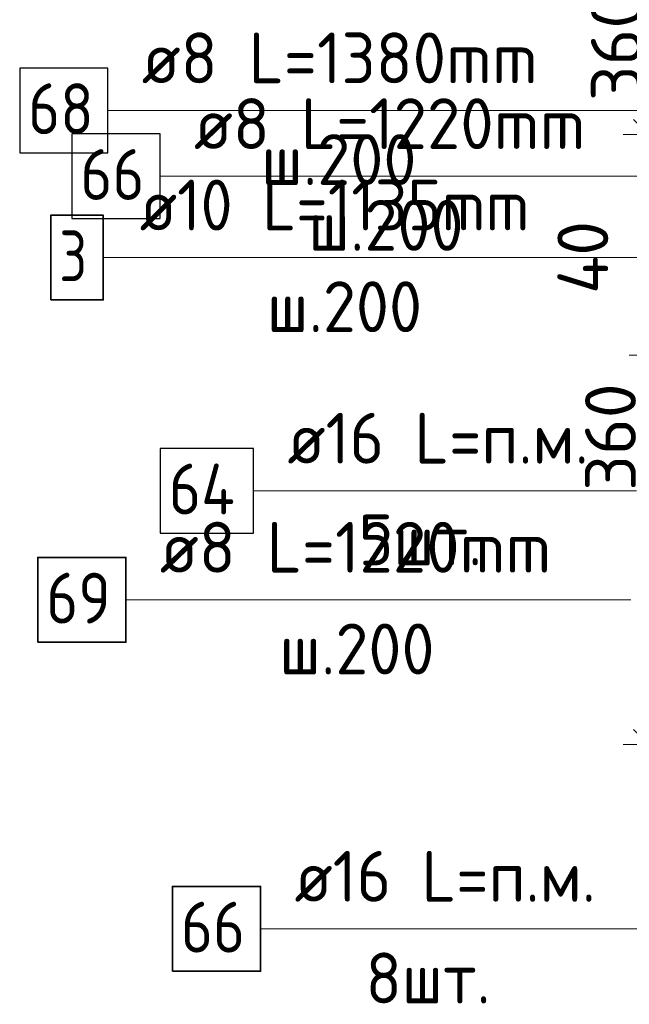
# Model space of a CAD drawing. Header units: metres. Extents: x -38 to 97, y -15 to 21.
# Tile 22 of 216: x 71.663 to 72.022, y 1.801 to 2.382. Entities that reach past the tile are written whole.
import ezdxf

# ---------------------------------------------------------------- set-up
doc = ezdxf.new("R2010")
doc.units = ezdxf.units.M
doc.header["$PDMODE"] = 65
for name, color, linetype, lineweight in [('XR$3$Арм.стержн. Хомут', 240, 'Continuous', 35), ('XR$3$Размерная линия (1)', 7, 'Continuous', 13), ('XR$4$Арм.стержн. Арматура края', 96, 'Continuous', 35), ('XR$4$Арм.стержн. Хомут', 240, 'Continuous', 35), ('XR$4$Арм.стержн.горизонт. 1', 180, 'Continuous', 35), ('XR$4$Размерная линия (1)', 7, 'Continuous', 13), ('XR$6$Арм.стержн. Арматура края', 96, 'Continuous', 35), ('XR$6$Арм.стержн.горизонт. 1', 180, 'Continuous', 35), ('XR$6$Размерная линия (1)', 7, 'Continuous', 13)]:
    doc.layers.add(name, color=color, linetype=linetype, lineweight=lineweight)
doc.styles.add('ISOCPEUR', font='txt')
doc.dimstyles.new('DIMSTYLE_23', dxfattribs={"dimtxt": 0.03, "dimasz": 0.03, "dimexe": 0, "dimexo": 0, "dimgap": 0.015, "dimtad": 2, "dimdec": 0, "dimlfac": 1000, "dimrnd": 5, "dimzin": 12, "dimdsep": 46, "dimtxsty": 'ISOCPEUR', "dimblk1": 'ALL_ML_STRICH', "dimblk2": 'ALL_ML_STRICH', "dimsah": 1, "dimcen": 0, "dimclrd": 7, "dimclre": 256, "dimclrt": 7, "dimadec": 0, "dimazin": 0, "dimtfac": 1, "dimtdec": 0, "dimtix": 1, "dimtmove": 2, "dimatfit": 3, "dimfxl": 0, "dimtvp": 1.2, "dimtzin": 0, "dimlwd": 0, "dimlwe": -3, "dimarcsym": 0})
doc.dimstyles.new('DIMSTYLE_24', dxfattribs={"dimtxt": 0.03, "dimasz": 0.03, "dimexe": 0, "dimexo": 0, "dimgap": 0.015, "dimtad": 2, "dimdec": 0, "dimlfac": 1000, "dimrnd": 5, "dimzin": 12, "dimdsep": 46, "dimtxsty": 'ISOCPEUR', "dimblk1": 'ALL_ML_STRICH', "dimblk2": 'ALL_ML_STRICH', "dimsah": 1, "dimcen": 0, "dimclrd": 7, "dimclre": 256, "dimclrt": 7, "dimadec": 0, "dimazin": 0, "dimtfac": 1, "dimtdec": 0, "dimtix": 1, "dimtmove": 2, "dimatfit": 3, "dimfxl": 0, "dimtzin": 0, "dimlwd": 0, "dimlwe": -3, "dimarcsym": 0})

# ---------------------------------------------------------------- blocks, each defined once
blk = doc.blocks.new('ALL_ML_STRICH')
at = {"color": 0, "linetype": 'ByBlock', "lineweight": -2}
for p, q in [((0, -0.5), (0, 0.5)), ((-0.3, -0.3), (0.3, 0.3)), ((-1, 0), (0.5, 0))]:
    blk.add_line(p, q, dxfattribs=at)
blk = doc.blocks.new('*D247')
at = {"layer": 'DEFPOINTS', "color": 7, "linetype": 'Continuous', "lineweight": 13, "transparency": 33554687}
for p in [(72.17211, 2.54403), (72.03736, 2.18403), (72.17211, 2.18403)]:
    blk.add_point(p, dxfattribs=at)
at = {"layer": 'XR$3$Размерная линия (1)', "color": 9, "linetype": 'Continuous', "lineweight": -2, "true_color": 0xc7c7c7, "transparency": 33554687}
for p, q in [((72.15211, 2.54403), (72.03736, 2.54403)), ((72.15211, 2.18403), (72.03736, 2.18403))]:
    blk.add_line(p, q, dxfattribs=at)
at = {"layer": 'XR$3$Размерная линия (1)', "color": 7, "linetype": 'Continuous', "lineweight": -2, "transparency": 33554687}
blk.add_line((72.03736, 2.18403), (72.03736, 2.54403), dxfattribs=at)
at = {"layer": 'XR$3$Размерная линия (1)', "color": 7, "linetype": 'Continuous', "lineweight": 13, "transparency": 33554687, "xscale": 0.03, "yscale": 0.03, "zscale": 0.03}
for p, rotation in [((72.03736, 2.54403), 90), ((72.03736, 2.18403), 270)]:
    blk.add_blockref('ALL_ML_STRICH', p, dxfattribs=dict(at, rotation=rotation))
at = {"layer": 'XR$3$Размерная линия (1)', "color": 7, "linetype": 'Continuous', "lineweight": 13, "transparency": 33554687, "insert": (72.01486, 2.36553), "char_height": 0.03, "width": 0.09, "attachment_point": 5, "rotation": 90, "style": 'ISOCPEUR'}
blk.add_mtext('\\A1;{360}', dxfattribs=at)
blk = doc.blocks.new('*D363')
at = {"layer": 'DEFPOINTS', "color": 7, "linetype": 'Continuous', "lineweight": 13, "transparency": 33554687}
for p in [(72.16861, 2.31411), (72.03386, 1.95411), (72.16861, 1.95411)]:
    blk.add_point(p, dxfattribs=at)
at = {"layer": 'XR$4$Размерная линия (1)', "color": 9, "linetype": 'Continuous', "lineweight": -2, "true_color": 0xc7c7c7, "transparency": 33554687}
for p, q in [((72.14861, 2.31411), (72.03386, 2.31411)), ((72.14861, 1.95411), (72.03386, 1.95411))]:
    blk.add_line(p, q, dxfattribs=at)
at = {"layer": 'XR$4$Размерная линия (1)', "color": 7, "linetype": 'Continuous', "lineweight": -2, "transparency": 33554687}
blk.add_line((72.03386, 1.95411), (72.03386, 2.31411), dxfattribs=at)
at = {"layer": 'XR$4$Размерная линия (1)', "color": 7, "linetype": 'Continuous', "lineweight": 13, "transparency": 33554687, "xscale": 0.03, "yscale": 0.03, "zscale": 0.03}
for p, rotation in [((72.03386, 2.31411), 90), ((72.03386, 1.95411), 270)]:
    blk.add_blockref('ALL_ML_STRICH', p, dxfattribs=dict(at, rotation=rotation))
at = {"layer": 'XR$4$Размерная линия (1)', "color": 7, "linetype": 'Continuous', "lineweight": 13, "transparency": 33554687, "insert": (72.01136, 2.13561), "char_height": 0.03, "width": 0.09, "attachment_point": 5, "rotation": 90, "style": 'ISOCPEUR'}
blk.add_mtext('\\A1;{360}', dxfattribs=at)
blk = doc.blocks.new('*D994')
at = {"layer": 'DEFPOINTS', "color": 7, "linetype": 'Continuous', "lineweight": 13, "transparency": 33554687}
for p in [(72.13995, 2.22518), (72.06519, 2.18518), (72.10003, 2.18518)]:
    blk.add_point(p, dxfattribs=at)
at = {"layer": 'XR$6$Размерная линия (1)', "color": 9, "linetype": 'Continuous', "lineweight": -2, "true_color": 0xc7c7c7, "transparency": 33554687}
for p, q in [((72.11995, 2.22518), (72.06519, 2.22518)), ((72.08003, 2.18518), (72.06519, 2.18518))]:
    blk.add_line(p, q, dxfattribs=at)
at = {"layer": 'XR$6$Размерная линия (1)', "color": 7, "linetype": 'Continuous', "lineweight": -2, "transparency": 33554687}
blk.add_line((72.06519, 2.18518), (72.06519, 2.22518), dxfattribs=at)
at = {"layer": 'XR$6$Размерная линия (1)', "color": 7, "linetype": 'Continuous', "lineweight": 13, "transparency": 33554687, "xscale": 0.03, "yscale": 0.03, "zscale": 0.03}
for p, rotation in [((72.06519, 2.22518), 90), ((72.06519, 2.18518), 270)]:
    blk.add_blockref('ALL_ML_STRICH', p, dxfattribs=dict(at, rotation=rotation))
at = {"layer": 'XR$6$Размерная линия (1)', "color": 7, "linetype": 'Continuous', "lineweight": 13, "transparency": 33554687, "insert": (71.99506, 2.24163), "char_height": 0.03, "width": 0.06, "attachment_point": 5, "rotation": 90, "style": 'ISOCPEUR'}
blk.add_mtext('\\A1;{40}', dxfattribs=at)

msp = doc.modelspace()

# ---------------------------------------------------------------- linework, layer by layer
at = {"layer": 'XR$3$Арм.стержн. Хомут', "color": 7, "linetype": 'Continuous', "lineweight": 13, "transparency": 33554687}
msp.add_line((71.74558, 2.28956), (72.03758, 2.28956), dxfattribs=at)
at = {"layer": 'XR$3$Арм.стержн. Хомут', "color": 7, "linetype": 'Continuous', "lineweight": 25, "transparency": 33554687}
msp.add_lwpolyline([(71.69358, 2.26456), (71.74558, 2.26456), (71.74558, 2.31456), (71.69358, 2.31456), (71.69358, 2.26456)], dxfattribs=at)
at = {"layer": 'XR$4$Арм.стержн. Арматура края', "color": 7, "linetype": 'Continuous', "lineweight": 13, "transparency": 33554687}
for p, q in [((71.71211, 2.24155), (72.02211, 2.24155)), ((72.02211, 2.24155), (72.14365, 2.24155))]:
    msp.add_line(p, q, dxfattribs=at)
at = {"layer": 'XR$4$Арм.стержн. Арматура края', "color": 7, "linetype": 'Continuous', "lineweight": 35, "transparency": 33554687}
msp.add_lwpolyline([(71.68111, 2.21655), (71.71211, 2.21655), (71.71211, 2.26655), (71.68111, 2.26655), (71.68111, 2.21655)], dxfattribs=at)
at = {"layer": 'XR$4$Арм.стержн. Хомут', "color": 7, "linetype": 'Continuous', "lineweight": 13, "transparency": 33554687}
msp.add_line((71.72545, 2.03957), (72.02345, 2.03957), dxfattribs=at)
at = {"layer": 'XR$4$Арм.стержн. Хомут', "color": 7, "linetype": 'Continuous', "lineweight": 35, "transparency": 33554687}
msp.add_lwpolyline([(71.67345, 2.01457), (71.72545, 2.01457), (71.72545, 2.06457), (71.67345, 2.06457), (71.67345, 2.01457)], dxfattribs=at)
at = {"layer": 'XR$4$Арм.стержн.горизонт. 1', "color": 7, "linetype": 'Continuous', "lineweight": 13, "transparency": 33554687}
msp.add_line((71.80493, 1.84538), (72.03093, 1.84538), dxfattribs=at)
at = {"layer": 'XR$4$Арм.стержн.горизонт. 1', "color": 7, "linetype": 'Continuous', "lineweight": 35, "transparency": 33554687}
msp.add_lwpolyline([(71.75293, 1.82038), (71.80493, 1.82038), (71.80493, 1.87038), (71.75293, 1.87038), (71.75293, 1.82038)], dxfattribs=at)
at = {"layer": 'XR$6$Арм.стержн. Арматура края', "color": 7, "linetype": 'Continuous', "lineweight": 13, "transparency": 33554687}
for p, q in [((71.71478, 2.32839), (72.01278, 2.32839)), ((72.01278, 2.32839), (72.12903, 2.32839))]:
    msp.add_line(p, q, dxfattribs=at)
at = {"layer": 'XR$6$Арм.стержн. Арматура края', "color": 7, "linetype": 'Continuous', "lineweight": 25, "transparency": 33554687}
msp.add_lwpolyline([(71.66278, 2.30339), (71.71478, 2.30339), (71.71478, 2.35339), (71.66278, 2.35339), (71.66278, 2.30339)], dxfattribs=at)
at = {"layer": 'XR$6$Арм.стержн.горизонт. 1', "color": 7, "linetype": 'Continuous', "lineweight": 13, "transparency": 33554687}
msp.add_line((71.80074, 2.10395), (72.02674, 2.10395), dxfattribs=at)
at = {"layer": 'XR$6$Арм.стержн.горизонт. 1', "color": 7, "linetype": 'Continuous', "lineweight": 25, "transparency": 33554687}
msp.add_lwpolyline([(71.74574, 2.07895), (71.80074, 2.07895), (71.80074, 2.12895), (71.74574, 2.12895), (71.74574, 2.07895)], dxfattribs=at)

# ---------------------------------------------------------------- texts
at = {"layer": 'XR$3$Арм.стержн. Хомут', "color": 7, "linetype": 'Continuous', "lineweight": 25, "transparency": 33554687, "char_height": 0.03, "attachment_point": 7, "style": 'ISOCPEUR'}
for s, insert, width in [('\\W0.96;ø8 L=1220mm ', (71.76558, 2.30556), 0.2722217), ('\\W0.87;66', (71.69858, 2.27556), 0.0550812), ('\\W0.95;ш.200 ', (71.83308, 2.24556), 0.1311995)]:
    msp.add_mtext(s, dxfattribs=dict(at, insert=insert, width=width))
at = {"layer": 'XR$4$Арм.стержн. Арматура края', "color": 7, "linetype": 'Continuous', "lineweight": 25, "transparency": 33554687, "char_height": 0.03, "attachment_point": 7, "style": 'ISOCPEUR'}
for s, insert, width in [('\\W0.92;ø10 L=1135mm ', (71.73361, 2.25755), 0.2806692), ('\\W0.78;3', (71.68611, 2.22755), 0.0326407), ('\\W0.95;ш.200 ', (71.80861, 2.19755), 0.1311997)]:
    msp.add_mtext(s, dxfattribs=dict(at, insert=insert, width=width))
at = {"layer": 'XR$4$Арм.стержн. Хомут', "color": 7, "linetype": 'Continuous', "lineweight": 25, "transparency": 33554687, "char_height": 0.03, "attachment_point": 7, "style": 'ISOCPEUR'}
for s, insert, width in [('\\W0.96;ø8 L=1220mm ', (71.74545, 2.05557), 0.2722217), ('\\W0.87;69', (71.67845, 2.02557), 0.0550812), ('\\W0.95;ш.200 ', (71.81595, 1.99557), 0.1311996)]:
    msp.add_mtext(s, dxfattribs=dict(at, insert=insert, width=width))
at = {"layer": 'XR$4$Арм.стержн.горизонт. 1', "color": 7, "linetype": 'Continuous', "lineweight": 25, "transparency": 33554687, "char_height": 0.03, "attachment_point": 7, "style": 'ISOCPEUR'}
for s, insert, width in [('\\W0.94;ø16 L=п.м.', (71.82493, 1.86138), 0.1999832), ('\\W0.87;66', (71.75793, 1.83138), 0.0550812), ('\\W0.94;8шт. ', (71.86693, 1.80138), 0.1161286)]:
    msp.add_mtext(s, dxfattribs=dict(at, insert=insert, width=width))
at = {"layer": 'XR$6$Арм.стержн. Арматура края', "color": 7, "linetype": 'Continuous', "lineweight": 18, "transparency": 33554687, "char_height": 0.03, "attachment_point": 7, "style": 'ISOCPEUR'}
for s, insert, width in [('\\W0.96;ø8 L=1380mm ', (71.73478, 2.34439), 0.2722217), ('\\W0.95;ш.200 ', (71.80528, 2.28439), 0.1311996)]:
    msp.add_mtext(s, dxfattribs=dict(at, insert=insert, width=width))
at = {"layer": 'XR$6$Арм.стержн. Арматура края', "color": 7, "linetype": 'Continuous', "lineweight": 25, "transparency": 33554687, "insert": (71.66778, 2.31439), "char_height": 0.03, "width": 0.0550812, "attachment_point": 7, "style": 'ISOCPEUR'}
msp.add_mtext('\\W0.87;68', dxfattribs=at)
at = {"layer": 'XR$6$Арм.стержн.горизонт. 1', "color": 7, "linetype": 'Continuous', "lineweight": 25, "transparency": 33554687, "char_height": 0.03, "attachment_point": 7, "style": 'ISOCPEUR'}
for s, insert, width in [('\\W0.94;ø16 L=п.м.', (71.82074, 2.11995), 0.1999832), ('\\W0.88;64', (71.75074, 2.08995), 0.0581993), ('\\W0.94;5шт. ', (71.86274, 2.05995), 0.1161286)]:
    msp.add_mtext(s, dxfattribs=dict(at, insert=insert, width=width))

# ---------------------------------------------------------------- dimensions: what is measured, and where the dimension line sits
at = {"layer": 'XR$3$Размерная линия (1)', "color": 7, "linetype": 'Continuous', "lineweight": 13, "transparency": 33554687}
dim = msp.add_linear_dim(base=(72.03736, 2.54403), p1=(72.15211, 2.18403), p2=(72.15211, 2.54403), angle=90, dimstyle='DIMSTYLE_24', override={"dimpost": '<>', "dimclrd": 7, "dimclre": 9, "dimclrt": 7, "dimlwd": 0, "dimlwe": 65533}, dxfattribs=at)
dim.commit()
dim.dimension.update_dxf_attribs({"geometry": '*D247', "text_midpoint": (72.01486, 2.36553), "dimtype": 160})
at = {"layer": 'XR$4$Размерная линия (1)', "color": 7, "linetype": 'Continuous', "lineweight": 13, "transparency": 33554687}
dim = msp.add_linear_dim(base=(72.03386, 2.31411), p1=(72.14861, 1.95411), p2=(72.14861, 2.31411), angle=90, dimstyle='DIMSTYLE_24', override={"dimpost": '<>', "dimclrd": 7, "dimclre": 9, "dimclrt": 7, "dimlwd": 0, "dimlwe": 65533}, dxfattribs=at)
dim.commit()
dim.dimension.update_dxf_attribs({"geometry": '*D363', "text_midpoint": (72.01136, 2.13561), "dimtype": 160})
at = {"layer": 'XR$6$Размерная линия (1)', "color": 7, "linetype": 'Continuous', "lineweight": 13, "transparency": 33554687}
dim = msp.add_linear_dim(base=(72.06519, 2.22518), p1=(72.08003, 2.18518), p2=(72.11995, 2.22518), angle=90, dimstyle='DIMSTYLE_23', override={"dimpost": '<>', "dimclrd": 7, "dimclre": 9, "dimclrt": 7, "dimlwd": 0, "dimlwe": 65533}, dxfattribs=at)
dim.commit()
dim.dimension.update_dxf_attribs({"geometry": '*D994', "text_midpoint": (71.99506, 2.24163), "dimtype": 160})

doc.saveas('drawing.dxf')
